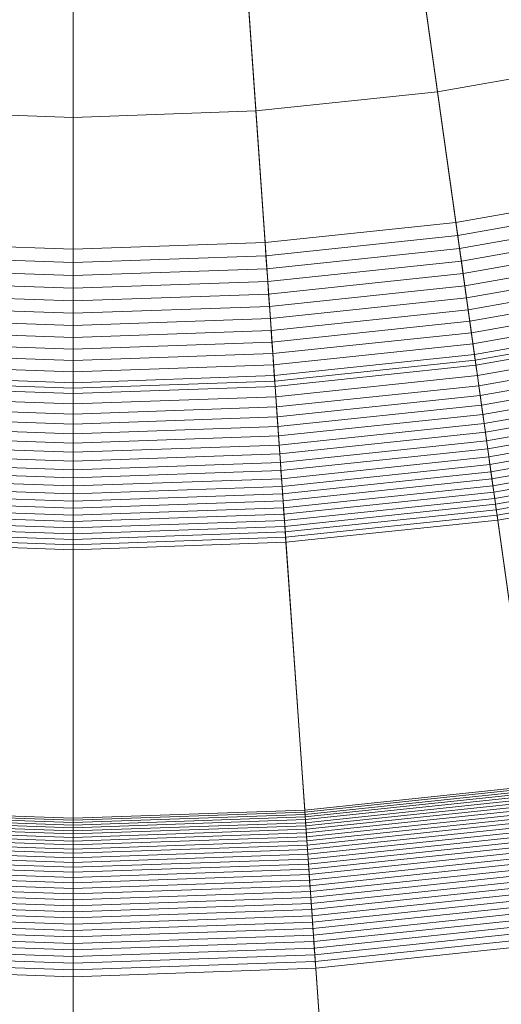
# Model space of a CAD drawing. Header units: millimetres. Extents: x -219 to 220, y -220 to 220.
# Tile 52 of 146: x 0 to 5, y -39 to -28. Entities that reach past the tile are written whole.
import ezdxf

# ---------------------------------------------------------------- set-up
doc = ezdxf.new("R2010")
doc.units = ezdxf.units.MM
doc.layers.add('LUCIDO_1', color=1, linetype='Continuous', lineweight=20, true_color=0xff0000)
doc.layers.add('Nessuna', color=7, linetype='Continuous', lineweight=9)

# ---------------------------------------------------------------- blocks, each defined once
blk = doc.blocks.new('Group-1')
at = {"layer": 'Nessuna', "color": 250, "linetype": 'Continuous', "lineweight": 20, "true_color": 0x444444, "transparency": 33554687}
for points in [[(0.392, -0.041, -69.941), (-16.565, -27.179, -69.941), (-14.631, -28.295, -69.941)], [(0.392, -0.041, -69.941), (-14.631, -28.295, -69.941), (-12.623, -29.275, -69.941)], [(0.392, -0.041, -69.941), (-12.623, -29.275, -69.941), (-10.552, -30.111, -69.941)], [(0.392, -0.041, -69.941), (-10.552, -30.111, -69.941), (-8.428, -30.801, -69.941)], [(0.392, -0.041, -69.941), (-8.428, -30.801, -69.941), (-6.261, -31.342, -69.941)], [(0.392, -0.041, -69.941), (-6.261, -31.342, -69.941), (-4.061, -31.73, -69.941)], [(0.392, -0.041, -69.941), (-4.061, -31.73, -69.941), (-1.84, -31.963, -69.941)], [(0.392, -0.041, -69.941), (-1.84, -31.963, -69.941), (0.392, -32.041, -69.941)], [(0.392, -0.041, -69.941), (0.392, -32.041, -69.941), (2.625, -31.963, -69.941)], [(0.392, -0.041, -69.941), (2.625, -31.963, -69.941), (4.846, -31.73, -69.941)], [(0.392, -0.041, -69.941), (4.846, -31.73, -69.941), (7.045, -31.342, -69.941)], [(0.392, -0.041, -69.941), (7.045, -31.342, -69.941), (9.213, -30.801, -69.941)], [(0.392, -0.041, -69.941), (9.213, -30.801, -69.941), (11.337, -30.111, -69.941)], [(0.392, -0.041, -69.941), (11.337, -30.111, -69.941), (13.408, -29.275, -69.941)], [(0.392, -0.041, -69.941), (13.408, -29.275, -69.941), (15.415, -28.295, -69.941)], [(0.392, -0.041, -69.941), (15.415, -28.295, -69.941), (17.35, -27.179, -69.941)], [(8.386, -27.918, -77.941), (6.422, -28.407, -77.941), (3.927, -16.67, -77.941), (5.078, -16.383, -77.941)], [(6.422, -28.407, -77.941), (4.428, -28.759, -77.941), (2.758, -16.876, -77.941), (3.927, -16.67, -77.941)], [(4.428, -28.759, -77.941), (2.415, -28.97, -77.941), (1.578, -17, -77.941), (2.758, -16.876, -77.941)], [(0.392, -29.041, -77.941), (-1.631, -28.97, -77.941), (-0.794, -17, -77.941), (0.392, -17.041, -77.941)], [(2.415, -28.97, -77.941), (0.392, -29.041, -77.941), (0.392, -17.041, -77.941), (1.578, -17, -77.941)], [(7.045, -31.342, -74.941), (4.846, -31.73, -74.941), (4.428, -28.759, -77.941), (6.422, -28.407, -77.941)], [(4.846, -31.73, -74.941), (2.625, -31.963, -74.941), (2.415, -28.97, -77.941), (4.428, -28.759, -77.941)], [(0.392, -32.041, -74.941), (-1.84, -31.963, -74.941), (-1.631, -28.97, -77.941), (0.392, -29.041, -77.941)], [(2.625, -31.963, -74.941), (0.392, -32.041, -74.941), (0.392, -29.041, -77.941), (2.415, -28.97, -77.941)], [(7.045, -31.342, -69.941), (4.846, -31.73, -69.941), (4.846, -31.73, -74.941), (7.045, -31.342, -74.941)], [(4.846, -31.73, -69.941), (2.625, -31.963, -69.941), (2.625, -31.963, -74.941), (4.846, -31.73, -74.941)], [(0.392, -32.041, -69.941), (-1.84, -31.963, -69.941), (-1.84, -31.963, -74.941), (0.392, -32.041, -74.941)], [(2.625, -31.963, -69.941), (0.392, -32.041, -69.941), (0.392, -32.041, -74.941), (2.625, -31.963, -74.941)]]:
    blk.add_3dface(points, dxfattribs=at)
at = {"layer": 'Nessuna', "color": 7, "linetype": 'Continuous', "lineweight": 9, "transparency": 33554687}
for points in [[(5.174, -22.539, -92.712), (3.593, -22.817, -92.712), (4.631, -30.204, -86.722), (6.725, -29.835, -86.722)], [(8.709, -39.167, -97.712), (5.959, -39.652, -97.712), (3.593, -22.817, -97.712), (5.174, -22.539, -97.712)], [(3.593, -22.817, -92.712), (1.997, -22.985, -92.712), (2.517, -30.426, -86.722), (4.631, -30.204, -86.722)], [(5.959, -39.652, -97.712), (3.183, -39.944, -97.712), (1.997, -22.985, -97.712), (3.593, -22.817, -97.712)], [(0.392, -40.041, -97.712), (-2.398, -39.944, -97.712), (-1.212, -22.985, -97.712), (0.392, -23.041, -97.712)], [(0.392, -23.041, -92.712), (-1.212, -22.985, -92.712), (-1.732, -30.426, -86.722), (0.392, -30.5, -86.722)], [(1.997, -22.985, -92.712), (0.392, -23.041, -92.712), (0.392, -30.5, -86.722), (2.517, -30.426, -86.722)], [(3.183, -39.944, -97.712), (0.392, -40.041, -97.712), (0.392, -23.041, -97.712), (1.997, -22.985, -97.712)], [(6.725, -29.835, -86.722), (4.631, -30.204, -86.722), (4.652, -30.349, -86.602), (6.756, -29.978, -86.602)], [(6.756, -29.978, -86.602), (4.652, -30.349, -86.602), (4.672, -30.492, -86.479), (6.786, -30.12, -86.479)], [(6.786, -30.12, -86.479), (4.672, -30.492, -86.479), (4.692, -30.633, -86.354), (6.815, -30.258, -86.354)], [(4.631, -30.204, -86.722), (2.517, -30.426, -86.722), (2.527, -30.573, -86.602), (4.652, -30.349, -86.602)], [(6.815, -30.258, -86.354), (4.692, -30.633, -86.354), (4.711, -30.771, -86.226), (6.844, -30.395, -86.226)], [(4.652, -30.349, -86.602), (2.527, -30.573, -86.602), (2.537, -30.717, -86.479), (4.672, -30.492, -86.479)], [(6.844, -30.395, -86.226), (4.711, -30.771, -86.226), (4.73, -30.907, -86.095), (6.873, -30.529, -86.095)], [(0.392, -30.5, -86.722), (-1.732, -30.426, -86.722), (-1.743, -30.573, -86.602), (0.392, -30.647, -86.602)], [(2.517, -30.426, -86.722), (0.392, -30.5, -86.722), (0.392, -30.647, -86.602), (2.527, -30.573, -86.602)], [(4.672, -30.492, -86.479), (2.537, -30.717, -86.479), (2.547, -30.858, -86.354), (4.692, -30.633, -86.354)], [(0.392, -30.647, -86.602), (-1.743, -30.573, -86.602), (-1.753, -30.717, -86.479), (0.392, -30.791, -86.479)], [(2.527, -30.573, -86.602), (0.392, -30.647, -86.602), (0.392, -30.791, -86.479), (2.537, -30.717, -86.479)], [(4.692, -30.633, -86.354), (2.547, -30.858, -86.354), (2.557, -30.998, -86.226), (4.711, -30.771, -86.226)], [(6.873, -30.529, -86.095), (4.73, -30.907, -86.095), (4.749, -31.04, -85.961), (6.901, -30.661, -85.961)], [(0.392, -30.791, -86.479), (-1.753, -30.717, -86.479), (-1.763, -30.858, -86.354), (0.392, -30.934, -86.354)], [(2.537, -30.717, -86.479), (0.392, -30.791, -86.479), (0.392, -30.934, -86.354), (2.547, -30.858, -86.354)], [(6.901, -30.661, -85.961), (4.749, -31.04, -85.961), (4.767, -31.171, -85.825), (6.928, -30.79, -85.825)], [(4.711, -30.771, -86.226), (2.557, -30.998, -86.226), (2.567, -31.134, -86.095), (4.73, -30.907, -86.095)], [(6.928, -30.79, -85.825), (4.767, -31.171, -85.825), (4.785, -31.299, -85.687), (6.955, -30.917, -85.687)], [(0.392, -30.934, -86.354), (-1.763, -30.858, -86.354), (-1.772, -30.998, -86.226), (0.392, -31.073, -86.226)], [(2.547, -30.858, -86.354), (0.392, -30.934, -86.354), (0.392, -31.073, -86.226), (2.557, -30.998, -86.226)], [(4.73, -30.907, -86.095), (2.567, -31.134, -86.095), (2.576, -31.269, -85.961), (4.749, -31.04, -85.961)], [(6.955, -30.917, -85.687), (4.785, -31.299, -85.687), (4.803, -31.425, -85.546), (6.982, -31.041, -85.546)], [(0.392, -31.073, -86.226), (-1.772, -30.998, -86.226), (-1.782, -31.134, -86.095), (0.392, -31.21, -86.095)], [(2.557, -30.998, -86.226), (0.392, -31.073, -86.226), (0.392, -31.21, -86.095), (2.567, -31.134, -86.095)], [(4.749, -31.04, -85.961), (2.576, -31.269, -85.961), (2.585, -31.401, -85.825), (4.767, -31.171, -85.825)], [(6.982, -31.041, -85.546), (4.803, -31.425, -85.546), (4.82, -31.548, -85.403), (7.007, -31.162, -85.403)], [(0.392, -31.21, -86.095), (-1.782, -31.134, -86.095), (-1.791, -31.269, -85.961), (0.392, -31.345, -85.961)], [(2.567, -31.134, -86.095), (0.392, -31.21, -86.095), (0.392, -31.345, -85.961), (2.576, -31.269, -85.961)], [(4.767, -31.171, -85.825), (2.585, -31.401, -85.825), (2.594, -31.53, -85.687), (4.785, -31.299, -85.687)], [(7.007, -31.162, -85.403), (4.82, -31.548, -85.403), (4.837, -31.668, -85.257), (7.033, -31.281, -85.257)], [(0.392, -31.345, -85.961), (-1.791, -31.269, -85.961), (-1.801, -31.401, -85.825), (0.392, -31.477, -85.825)], [(2.576, -31.269, -85.961), (0.392, -31.345, -85.961), (0.392, -31.477, -85.825), (2.585, -31.401, -85.825)], [(7.033, -31.281, -85.257), (4.837, -31.668, -85.257), (4.854, -31.786, -85.109), (7.057, -31.397, -85.109)], [(4.785, -31.299, -85.687), (2.594, -31.53, -85.687), (2.603, -31.656, -85.546), (4.803, -31.425, -85.546)], [(7.057, -31.397, -85.109), (4.854, -31.786, -85.109), (4.87, -31.901, -84.959), (7.081, -31.511, -84.959)], [(0.392, -31.477, -85.825), (-1.801, -31.401, -85.825), (-1.81, -31.53, -85.687), (0.392, -31.607, -85.687)], [(2.585, -31.401, -85.825), (0.392, -31.477, -85.825), (0.392, -31.607, -85.687), (2.594, -31.53, -85.687)], [(4.803, -31.425, -85.546), (2.603, -31.656, -85.546), (2.612, -31.78, -85.403), (4.82, -31.548, -85.403)], [(0.392, -31.607, -85.687), (-1.81, -31.53, -85.687), (-1.818, -31.656, -85.546), (0.392, -31.734, -85.546)], [(2.594, -31.53, -85.687), (0.392, -31.607, -85.687), (0.392, -31.734, -85.546), (2.603, -31.656, -85.546)], [(4.82, -31.548, -85.403), (2.612, -31.78, -85.403), (2.62, -31.901, -85.257), (4.837, -31.668, -85.257)], [(7.081, -31.511, -84.959), (4.87, -31.901, -84.959), (4.886, -32.012, -84.807), (7.105, -31.621, -84.807)], [(0.392, -31.734, -85.546), (-1.818, -31.656, -85.546), (-1.827, -31.78, -85.403), (0.392, -31.858, -85.403)], [(2.603, -31.656, -85.546), (0.392, -31.734, -85.546), (0.392, -31.858, -85.403), (2.612, -31.78, -85.403)], [(4.837, -31.668, -85.257), (2.62, -31.901, -85.257), (2.628, -32.02, -85.109), (4.854, -31.786, -85.109)], [(7.105, -31.621, -84.807), (4.886, -32.012, -84.807), (4.901, -32.121, -84.652), (7.128, -31.729, -84.652)], [(0.392, -31.858, -85.403), (-1.827, -31.78, -85.403), (-1.836, -31.901, -85.257), (0.392, -31.979, -85.257)], [(2.612, -31.78, -85.403), (0.392, -31.858, -85.403), (0.392, -31.979, -85.257), (2.62, -31.901, -85.257)], [(4.854, -31.786, -85.109), (2.628, -32.02, -85.109), (2.637, -32.135, -84.959), (4.87, -31.901, -84.959)], [(7.128, -31.729, -84.652), (4.901, -32.121, -84.652), (4.916, -32.227, -84.496), (7.15, -31.833, -84.496)], [(7.15, -31.833, -84.496), (4.916, -32.227, -84.496), (4.93, -32.331, -84.337), (7.172, -31.935, -84.337)], [(0.392, -31.979, -85.257), (-1.836, -31.901, -85.257), (-1.844, -32.02, -85.109), (0.392, -32.098, -85.109)], [(2.62, -31.901, -85.257), (0.392, -31.979, -85.257), (0.392, -32.098, -85.109), (2.628, -32.02, -85.109)], [(4.87, -31.901, -84.959), (2.637, -32.135, -84.959), (2.644, -32.248, -84.807), (4.886, -32.012, -84.807)], [(7.172, -31.935, -84.337), (4.93, -32.331, -84.337), (4.944, -32.431, -84.177), (7.193, -32.034, -84.177)], [(0.392, -32.098, -85.109), (-1.844, -32.02, -85.109), (-1.852, -32.135, -84.959), (0.392, -32.214, -84.959)], [(2.628, -32.02, -85.109), (0.392, -32.098, -85.109), (0.392, -32.214, -84.959), (2.637, -32.135, -84.959)], [(4.886, -32.012, -84.807), (2.644, -32.248, -84.807), (2.652, -32.358, -84.652), (4.901, -32.121, -84.652)], [(7.193, -32.034, -84.177), (4.944, -32.431, -84.177), (4.958, -32.528, -84.015), (7.213, -32.13, -84.015)], [(0.392, -32.214, -84.959), (-1.852, -32.135, -84.959), (-1.86, -32.248, -84.807), (0.392, -32.327, -84.807)], [(2.637, -32.135, -84.959), (0.392, -32.214, -84.959), (0.392, -32.327, -84.807), (2.644, -32.248, -84.807)], [(4.901, -32.121, -84.652), (2.652, -32.358, -84.652), (2.66, -32.465, -84.496), (4.916, -32.227, -84.496)], [(7.213, -32.13, -84.015), (4.958, -32.528, -84.015), (4.971, -32.622, -83.851), (7.233, -32.223, -83.851)], [(0.392, -32.327, -84.807), (-1.86, -32.248, -84.807), (-1.867, -32.358, -84.652), (0.392, -32.437, -84.652)], [(2.644, -32.248, -84.807), (0.392, -32.327, -84.807), (0.392, -32.437, -84.652), (2.652, -32.358, -84.652)], [(4.916, -32.227, -84.496), (2.66, -32.465, -84.496), (2.667, -32.568, -84.337), (4.93, -32.331, -84.337)], [(7.233, -32.223, -83.851), (4.971, -32.622, -83.851), (4.984, -32.713, -83.685), (7.252, -32.313, -83.685)], [(0.392, -32.437, -84.652), (-1.867, -32.358, -84.652), (-1.875, -32.465, -84.496), (0.392, -32.544, -84.496)], [(2.652, -32.358, -84.652), (0.392, -32.437, -84.652), (0.392, -32.544, -84.496), (2.66, -32.465, -84.496)], [(4.93, -32.331, -84.337), (2.667, -32.568, -84.337), (2.674, -32.669, -84.177), (4.944, -32.431, -84.177)], [(7.252, -32.313, -83.685), (4.984, -32.713, -83.685), (4.996, -32.8, -83.517), (7.27, -32.4, -83.517)], [(0.392, -32.544, -84.496), (-1.875, -32.465, -84.496), (-1.882, -32.568, -84.337), (0.392, -32.648, -84.337)], [(2.66, -32.465, -84.496), (0.392, -32.544, -84.496), (0.392, -32.648, -84.337), (2.667, -32.568, -84.337)], [(4.944, -32.431, -84.177), (2.674, -32.669, -84.177), (2.681, -32.767, -84.015), (4.958, -32.528, -84.015)], [(7.27, -32.4, -83.517), (4.996, -32.8, -83.517), (5.008, -32.885, -83.348), (7.288, -32.483, -83.348)], [(7.288, -32.483, -83.348), (5.008, -32.885, -83.348), (5.02, -32.967, -83.177), (7.305, -32.564, -83.177)], [(0.392, -32.648, -84.337), (-1.882, -32.568, -84.337), (-1.889, -32.669, -84.177), (0.392, -32.749, -84.177)], [(2.667, -32.568, -84.337), (0.392, -32.648, -84.337), (0.392, -32.749, -84.177), (2.674, -32.669, -84.177)], [(4.958, -32.528, -84.015), (2.681, -32.767, -84.015), (2.687, -32.862, -83.851), (4.971, -32.622, -83.851)], [(7.305, -32.564, -83.177), (5.02, -32.967, -83.177), (5.031, -33.045, -83.005), (7.322, -32.641, -83.005)], [(0.392, -32.749, -84.177), (-1.889, -32.669, -84.177), (-1.896, -32.767, -84.015), (0.392, -32.847, -84.015)], [(2.674, -32.669, -84.177), (0.392, -32.749, -84.177), (0.392, -32.847, -84.015), (2.681, -32.767, -84.015)], [(4.971, -32.622, -83.851), (2.687, -32.862, -83.851), (2.694, -32.953, -83.685), (4.984, -32.713, -83.685)], [(7.322, -32.641, -83.005), (5.031, -33.045, -83.005), (5.041, -33.12, -82.831), (7.337, -32.715, -82.831)], [(0.392, -32.847, -84.015), (-1.896, -32.767, -84.015), (-1.903, -32.862, -83.851), (0.392, -32.942, -83.851)], [(2.681, -32.767, -84.015), (0.392, -32.847, -84.015), (0.392, -32.942, -83.851), (2.687, -32.862, -83.851)], [(4.984, -32.713, -83.685), (2.694, -32.953, -83.685), (2.7, -33.042, -83.517), (4.996, -32.8, -83.517)], [(4.996, -32.8, -83.517), (2.7, -33.042, -83.517), (2.706, -33.127, -83.348), (5.008, -32.885, -83.348)], [(7.337, -32.715, -82.831), (5.041, -33.12, -82.831), (5.051, -33.191, -82.656), (7.352, -32.786, -82.656)], [(7.352, -32.786, -82.656), (5.051, -33.191, -82.656), (5.061, -33.26, -82.479), (7.367, -32.853, -82.479)], [(0.392, -32.942, -83.851), (-1.903, -32.862, -83.851), (-1.909, -32.953, -83.685), (0.392, -33.034, -83.685)], [(2.687, -32.862, -83.851), (0.392, -32.942, -83.851), (0.392, -33.034, -83.685), (2.694, -32.953, -83.685)], [(5.008, -32.885, -83.348), (2.706, -33.127, -83.348), (2.712, -33.209, -83.177), (5.02, -32.967, -83.177)], [(7.367, -32.853, -82.479), (5.061, -33.26, -82.479), (5.07, -33.325, -82.301), (7.38, -32.917, -82.301)], [(7.38, -32.917, -82.301), (5.07, -33.325, -82.301), (5.079, -33.387, -82.122), (7.393, -32.978, -82.122)], [(0.392, -33.034, -83.685), (-1.909, -32.953, -83.685), (-1.915, -33.042, -83.517), (0.392, -33.122, -83.517)], [(2.694, -32.953, -83.685), (0.392, -33.034, -83.685), (0.392, -33.122, -83.517), (2.7, -33.042, -83.517)], [(5.02, -32.967, -83.177), (2.712, -33.209, -83.177), (2.717, -33.288, -83.005), (5.031, -33.045, -83.005)], [(7.393, -32.978, -82.122), (5.079, -33.387, -82.122), (5.087, -33.445, -81.942), (7.406, -33.036, -81.942)], [(0.392, -33.208, -83.348), (-1.921, -33.127, -83.348), (-1.927, -33.209, -83.177), (0.392, -33.29, -83.177)], [(0.392, -33.122, -83.517), (-1.915, -33.042, -83.517), (-1.921, -33.127, -83.348), (0.392, -33.208, -83.348)], [(2.7, -33.042, -83.517), (0.392, -33.122, -83.517), (0.392, -33.208, -83.348), (2.706, -33.127, -83.348)], [(2.706, -33.127, -83.348), (0.392, -33.208, -83.348), (0.392, -33.29, -83.177), (2.712, -33.209, -83.177)], [(5.031, -33.045, -83.005), (2.717, -33.288, -83.005), (2.722, -33.363, -82.831), (5.041, -33.12, -82.831)], [(5.041, -33.12, -82.831), (2.722, -33.363, -82.831), (2.727, -33.436, -82.656), (5.051, -33.191, -82.656)], [(7.406, -33.036, -81.942), (5.087, -33.445, -81.942), (5.095, -33.5, -81.761), (7.417, -33.09, -81.761)], [(7.417, -33.09, -81.761), (5.095, -33.5, -81.761), (5.508, -36.443, -71.709), (8.035, -35.997, -71.709)], [(0.392, -33.29, -83.177), (-1.927, -33.209, -83.177), (-1.933, -33.288, -83.005), (0.392, -33.369, -83.005)], [(2.712, -33.209, -83.177), (0.392, -33.29, -83.177), (0.392, -33.369, -83.005), (2.717, -33.288, -83.005)], [(5.051, -33.191, -82.656), (2.727, -33.436, -82.656), (2.732, -33.505, -82.479), (5.061, -33.26, -82.479)], [(0.392, -33.369, -83.005), (-1.933, -33.288, -83.005), (-1.938, -33.363, -82.831), (0.392, -33.445, -82.831)], [(2.717, -33.288, -83.005), (0.392, -33.369, -83.005), (0.392, -33.445, -82.831), (2.722, -33.363, -82.831)], [(5.061, -33.26, -82.479), (2.732, -33.505, -82.479), (2.737, -33.57, -82.301), (5.07, -33.325, -82.301)], [(5.07, -33.325, -82.301), (2.737, -33.57, -82.301), (2.741, -33.632, -82.122), (5.079, -33.387, -82.122)], [(0.392, -33.517, -82.656), (-1.943, -33.436, -82.656), (-1.948, -33.505, -82.479), (0.392, -33.586, -82.479)], [(0.392, -33.445, -82.831), (-1.938, -33.363, -82.831), (-1.943, -33.436, -82.656), (0.392, -33.517, -82.656)], [(2.722, -33.363, -82.831), (0.392, -33.445, -82.831), (0.392, -33.517, -82.656), (2.727, -33.436, -82.656)], [(2.727, -33.436, -82.656), (0.392, -33.517, -82.656), (0.392, -33.586, -82.479), (2.732, -33.505, -82.479)], [(5.079, -33.387, -82.122), (2.741, -33.632, -82.122), (2.745, -33.691, -81.942), (5.087, -33.445, -81.942)], [(5.087, -33.445, -81.942), (2.745, -33.691, -81.942), (2.749, -33.746, -81.761), (5.095, -33.5, -81.761)], [(0.392, -33.652, -82.301), (-1.952, -33.57, -82.301), (-1.957, -33.632, -82.122), (0.392, -33.714, -82.122)], [(0.392, -33.586, -82.479), (-1.948, -33.505, -82.479), (-1.952, -33.57, -82.301), (0.392, -33.652, -82.301)], [(2.732, -33.505, -82.479), (0.392, -33.586, -82.479), (0.392, -33.652, -82.301), (2.737, -33.57, -82.301)], [(2.737, -33.57, -82.301), (0.392, -33.652, -82.301), (0.392, -33.714, -82.122), (2.741, -33.632, -82.122)], [(5.095, -33.5, -81.761), (2.749, -33.746, -81.761), (2.957, -36.711, -71.709), (5.508, -36.443, -71.709)], [(0.392, -33.714, -82.122), (-1.957, -33.632, -82.122), (-1.961, -33.691, -81.942), (0.392, -33.773, -81.942)], [(2.741, -33.632, -82.122), (0.392, -33.714, -82.122), (0.392, -33.773, -81.942), (2.745, -33.691, -81.942)], [(0.392, -33.829, -81.761), (-1.965, -33.746, -81.761), (-2.172, -36.711, -71.709), (0.392, -36.801, -71.709)], [(0.392, -33.773, -81.942), (-1.961, -33.691, -81.942), (-1.965, -33.746, -81.761), (0.392, -33.829, -81.761)], [(2.745, -33.691, -81.942), (0.392, -33.773, -81.942), (0.392, -33.829, -81.761), (2.749, -33.746, -81.761)], [(2.749, -33.746, -81.761), (0.392, -33.829, -81.761), (0.392, -36.801, -71.709), (2.957, -36.711, -71.709)], [(5.508, -36.443, -71.709), (2.957, -36.711, -71.709), (2.958, -36.734, -71.637), (5.511, -36.465, -71.637)], [(5.511, -36.465, -71.637), (2.958, -36.734, -71.637), (2.96, -36.759, -71.566), (5.515, -36.491, -71.566)], [(5.515, -36.491, -71.566), (2.96, -36.759, -71.566), (2.962, -36.787, -71.497), (5.519, -36.518, -71.497)], [(5.519, -36.518, -71.497), (2.962, -36.787, -71.497), (2.964, -36.817, -71.428), (5.523, -36.548, -71.428)], [(5.523, -36.548, -71.428), (2.964, -36.817, -71.428), (2.966, -36.851, -71.361), (5.528, -36.581, -71.361)], [(5.528, -36.581, -71.361), (2.966, -36.851, -71.361), (2.969, -36.886, -71.294), (5.533, -36.617, -71.294)], [(5.533, -36.617, -71.294), (2.969, -36.886, -71.294), (2.971, -36.924, -71.23), (5.538, -36.654, -71.23)], [(0.392, -36.823, -71.637), (-2.173, -36.734, -71.637), (-2.175, -36.759, -71.566), (0.392, -36.849, -71.566)], [(0.392, -36.801, -71.709), (-2.172, -36.711, -71.709), (-2.173, -36.734, -71.637), (0.392, -36.823, -71.637)], [(2.957, -36.711, -71.709), (0.392, -36.801, -71.709), (0.392, -36.823, -71.637), (2.958, -36.734, -71.637)], [(2.958, -36.734, -71.637), (0.392, -36.823, -71.637), (0.392, -36.849, -71.566), (2.96, -36.759, -71.566)], [(5.538, -36.654, -71.23), (2.971, -36.924, -71.23), (2.974, -36.964, -71.166), (5.544, -36.694, -71.166)], [(5.544, -36.694, -71.166), (2.974, -36.964, -71.166), (2.977, -37.007, -71.105), (5.55, -36.737, -71.105)], [(5.55, -36.737, -71.105), (2.977, -37.007, -71.105), (2.98, -37.052, -71.044), (5.556, -36.782, -71.044)], [(0.392, -36.94, -71.361), (-2.182, -36.851, -71.361), (-2.184, -36.886, -71.294), (0.392, -36.976, -71.294)], [(0.392, -36.907, -71.428), (-2.179, -36.817, -71.428), (-2.182, -36.851, -71.361), (0.392, -36.94, -71.361)], [(0.392, -36.877, -71.497), (-2.177, -36.787, -71.497), (-2.179, -36.817, -71.428), (0.392, -36.907, -71.428)], [(0.392, -36.849, -71.566), (-2.175, -36.759, -71.566), (-2.177, -36.787, -71.497), (0.392, -36.877, -71.497)], [(2.96, -36.759, -71.566), (0.392, -36.849, -71.566), (0.392, -36.877, -71.497), (2.962, -36.787, -71.497)], [(2.962, -36.787, -71.497), (0.392, -36.877, -71.497), (0.392, -36.907, -71.428), (2.964, -36.817, -71.428)], [(2.964, -36.817, -71.428), (0.392, -36.907, -71.428), (0.392, -36.94, -71.361), (2.966, -36.851, -71.361)], [(2.966, -36.851, -71.361), (0.392, -36.94, -71.361), (0.392, -36.976, -71.294), (2.969, -36.886, -71.294)], [(5.556, -36.782, -71.044), (2.98, -37.052, -71.044), (2.984, -37.1, -70.986), (5.562, -36.828, -70.986)], [(5.562, -36.828, -70.986), (2.984, -37.1, -70.986), (2.987, -37.149, -70.93), (5.569, -36.878, -70.93)], [(0.392, -37.014, -71.23), (-2.187, -36.924, -71.23), (-2.19, -36.964, -71.166), (0.392, -37.055, -71.166)], [(0.392, -36.976, -71.294), (-2.184, -36.886, -71.294), (-2.187, -36.924, -71.23), (0.392, -37.014, -71.23)], [(2.969, -36.886, -71.294), (0.392, -36.976, -71.294), (0.392, -37.014, -71.23), (2.971, -36.924, -71.23)], [(2.971, -36.924, -71.23), (0.392, -37.014, -71.23), (0.392, -37.055, -71.166), (2.974, -36.964, -71.166)], [(5.569, -36.878, -70.93), (2.987, -37.149, -70.93), (2.991, -37.2, -70.875), (5.577, -36.929, -70.875)], [(5.577, -36.929, -70.875), (2.991, -37.2, -70.875), (2.994, -37.254, -70.822), (5.584, -36.982, -70.822)], [(0.392, -37.143, -71.044), (-2.196, -37.052, -71.044), (-2.199, -37.1, -70.986), (0.392, -37.19, -70.986)], [(0.392, -37.098, -71.105), (-2.193, -37.007, -71.105), (-2.196, -37.052, -71.044), (0.392, -37.143, -71.044)], [(0.392, -37.055, -71.166), (-2.19, -36.964, -71.166), (-2.193, -37.007, -71.105), (0.392, -37.098, -71.105)], [(2.974, -36.964, -71.166), (0.392, -37.055, -71.166), (0.392, -37.098, -71.105), (2.977, -37.007, -71.105)], [(2.977, -37.007, -71.105), (0.392, -37.098, -71.105), (0.392, -37.143, -71.044), (2.98, -37.052, -71.044)], [(2.98, -37.052, -71.044), (0.392, -37.143, -71.044), (0.392, -37.19, -70.986), (2.984, -37.1, -70.986)], [(5.584, -36.982, -70.822), (2.994, -37.254, -70.822), (2.998, -37.309, -70.772), (5.592, -37.037, -70.772)], [(5.592, -37.037, -70.772), (2.998, -37.309, -70.772), (3.002, -37.367, -70.723), (5.6, -37.094, -70.723)], [(0.392, -37.24, -70.93), (-2.203, -37.149, -70.93), (-2.206, -37.2, -70.875), (0.392, -37.291, -70.875)], [(0.392, -37.19, -70.986), (-2.199, -37.1, -70.986), (-2.203, -37.149, -70.93), (0.392, -37.24, -70.93)], [(2.984, -37.1, -70.986), (0.392, -37.19, -70.986), (0.392, -37.24, -70.93), (2.987, -37.149, -70.93)], [(2.987, -37.149, -70.93), (0.392, -37.24, -70.93), (0.392, -37.291, -70.875), (2.991, -37.2, -70.875)], [(5.6, -37.094, -70.723), (3.002, -37.367, -70.723), (3.007, -37.426, -70.677), (5.608, -37.152, -70.677)], [(5.608, -37.152, -70.677), (3.007, -37.426, -70.677), (3.011, -37.486, -70.633), (5.616, -37.213, -70.633)], [(0.392, -37.345, -70.822), (-2.21, -37.254, -70.822), (-2.214, -37.309, -70.772), (0.392, -37.4, -70.772)], [(0.392, -37.291, -70.875), (-2.206, -37.2, -70.875), (-2.21, -37.254, -70.822), (0.392, -37.345, -70.822)], [(2.991, -37.2, -70.875), (0.392, -37.291, -70.875), (0.392, -37.345, -70.822), (2.994, -37.254, -70.822)], [(2.994, -37.254, -70.822), (0.392, -37.345, -70.822), (0.392, -37.4, -70.772), (2.998, -37.309, -70.772)], [(5.616, -37.213, -70.633), (3.011, -37.486, -70.633), (3.015, -37.549, -70.591), (5.625, -37.275, -70.591)], [(5.625, -37.275, -70.591), (3.015, -37.549, -70.591), (3.02, -37.613, -70.552), (5.634, -37.338, -70.552)], [(0.392, -37.458, -70.723), (-2.218, -37.367, -70.723), (-2.222, -37.426, -70.677), (0.392, -37.517, -70.677)], [(0.392, -37.4, -70.772), (-2.214, -37.309, -70.772), (-2.218, -37.367, -70.723), (0.392, -37.458, -70.723)], [(2.998, -37.309, -70.772), (0.392, -37.4, -70.772), (0.392, -37.458, -70.723), (3.002, -37.367, -70.723)], [(3.002, -37.367, -70.723), (0.392, -37.458, -70.723), (0.392, -37.517, -70.677), (3.007, -37.426, -70.677)], [(5.634, -37.338, -70.552), (3.02, -37.613, -70.552), (3.024, -37.678, -70.515), (5.643, -37.403, -70.515)], [(0.392, -37.578, -70.633), (-2.226, -37.486, -70.633), (-2.23, -37.549, -70.591), (0.392, -37.64, -70.591)], [(0.392, -37.517, -70.677), (-2.222, -37.426, -70.677), (-2.226, -37.486, -70.633), (0.392, -37.578, -70.633)], [(3.007, -37.426, -70.677), (0.392, -37.517, -70.677), (0.392, -37.578, -70.633), (3.011, -37.486, -70.633)], [(3.011, -37.486, -70.633), (0.392, -37.578, -70.633), (0.392, -37.64, -70.591), (3.015, -37.549, -70.591)], [(5.643, -37.403, -70.515), (3.024, -37.678, -70.515), (3.029, -37.745, -70.481), (5.652, -37.469, -70.481)], [(5.652, -37.469, -70.481), (3.029, -37.745, -70.481), (3.034, -37.813, -70.449), (5.662, -37.536, -70.449)], [(0.392, -37.705, -70.552), (-2.235, -37.613, -70.552), (-2.24, -37.678, -70.515), (0.392, -37.77, -70.515)], [(0.392, -37.64, -70.591), (-2.23, -37.549, -70.591), (-2.235, -37.613, -70.552), (0.392, -37.705, -70.552)], [(3.015, -37.549, -70.591), (0.392, -37.64, -70.591), (0.392, -37.705, -70.552), (3.02, -37.613, -70.552)], [(3.02, -37.613, -70.552), (0.392, -37.705, -70.552), (0.392, -37.77, -70.515), (3.024, -37.678, -70.515)], [(5.662, -37.536, -70.449), (3.034, -37.813, -70.449), (3.038, -37.882, -70.42), (5.672, -37.605, -70.42)], [(5.672, -37.605, -70.42), (3.038, -37.882, -70.42), (3.043, -37.952, -70.393), (5.681, -37.674, -70.393)], [(0.392, -37.77, -70.515), (-2.24, -37.678, -70.515), (-2.244, -37.745, -70.481), (0.392, -37.837, -70.481)], [(3.024, -37.678, -70.515), (0.392, -37.77, -70.515), (0.392, -37.837, -70.481), (3.029, -37.745, -70.481)], [(5.681, -37.674, -70.393), (3.043, -37.952, -70.393), (3.048, -38.023, -70.369), (5.691, -37.745, -70.369)], [(0.392, -37.905, -70.449), (-2.249, -37.813, -70.449), (-2.254, -37.882, -70.42), (0.392, -37.974, -70.42)], [(0.392, -37.837, -70.481), (-2.244, -37.745, -70.481), (-2.249, -37.813, -70.449), (0.392, -37.905, -70.449)], [(3.029, -37.745, -70.481), (0.392, -37.837, -70.481), (0.392, -37.905, -70.449), (3.034, -37.813, -70.449)], [(3.034, -37.813, -70.449), (0.392, -37.905, -70.449), (0.392, -37.974, -70.42), (3.038, -37.882, -70.42)], [(5.691, -37.745, -70.369), (3.048, -38.023, -70.369), (3.053, -38.095, -70.348), (5.701, -37.816, -70.348)], [(5.701, -37.816, -70.348), (3.053, -38.095, -70.348), (3.058, -38.167, -70.329), (5.711, -37.888, -70.329)], [(0.392, -37.974, -70.42), (-2.254, -37.882, -70.42), (-2.259, -37.952, -70.393), (0.392, -38.044, -70.393)], [(3.038, -37.882, -70.42), (0.392, -37.974, -70.42), (0.392, -38.044, -70.393), (3.043, -37.952, -70.393)], [(5.711, -37.888, -70.329), (3.058, -38.167, -70.329), (3.063, -38.241, -70.313), (5.722, -37.961, -70.313)], [(0.392, -38.116, -70.369), (-2.264, -38.023, -70.369), (-2.269, -38.095, -70.348), (0.392, -38.188, -70.348)], [(0.392, -38.044, -70.393), (-2.259, -37.952, -70.393), (-2.264, -38.023, -70.369), (0.392, -38.116, -70.369)], [(3.043, -37.952, -70.393), (0.392, -38.044, -70.393), (0.392, -38.116, -70.369), (3.048, -38.023, -70.369)], [(3.048, -38.023, -70.369), (0.392, -38.116, -70.369), (0.392, -38.188, -70.348), (3.053, -38.095, -70.348)], [(5.722, -37.961, -70.313), (3.063, -38.241, -70.313), (3.069, -38.314, -70.3), (5.732, -38.034, -70.3)], [(5.732, -38.034, -70.3), (3.069, -38.314, -70.3), (3.074, -38.389, -70.29), (5.742, -38.108, -70.29)], [(0.392, -38.188, -70.348), (-2.269, -38.095, -70.348), (-2.274, -38.167, -70.329), (0.392, -38.26, -70.329)], [(3.053, -38.095, -70.348), (0.392, -38.188, -70.348), (0.392, -38.26, -70.329), (3.058, -38.167, -70.329)], [(5.742, -38.108, -70.29), (3.074, -38.389, -70.29), (3.079, -38.463, -70.282), (5.753, -38.182, -70.282)], [(0.392, -38.334, -70.313), (-2.279, -38.241, -70.313), (-2.284, -38.314, -70.3), (0.392, -38.408, -70.3)], [(0.392, -38.26, -70.329), (-2.274, -38.167, -70.329), (-2.279, -38.241, -70.313), (0.392, -38.334, -70.313)], [(3.058, -38.167, -70.329), (0.392, -38.26, -70.329), (0.392, -38.334, -70.313), (3.063, -38.241, -70.313)], [(3.063, -38.241, -70.313), (0.392, -38.334, -70.313), (0.392, -38.408, -70.3), (3.069, -38.314, -70.3)], [(5.753, -38.182, -70.282), (3.079, -38.463, -70.282), (3.957, -51.017, -69.262), (7.504, -50.644, -69.262)], [(0.392, -38.408, -70.3), (-2.284, -38.314, -70.3), (-2.289, -38.389, -70.29), (0.392, -38.482, -70.29)], [(3.069, -38.314, -70.3), (0.392, -38.408, -70.3), (0.392, -38.482, -70.29), (3.074, -38.389, -70.29)], [(0.392, -38.557, -70.282), (-2.294, -38.463, -70.282), (-3.172, -51.017, -69.262), (0.392, -51.141, -69.262)], [(0.392, -38.482, -70.29), (-2.289, -38.389, -70.29), (-2.294, -38.463, -70.282), (0.392, -38.557, -70.282)], [(3.074, -38.389, -70.29), (0.392, -38.482, -70.29), (0.392, -38.557, -70.282), (3.079, -38.463, -70.282)], [(3.079, -38.463, -70.282), (0.392, -38.557, -70.282), (0.392, -51.141, -69.262), (3.957, -51.017, -69.262)]]:
    blk.add_3dface(points, dxfattribs=at)

msp = doc.modelspace()

# ---------------------------------------------------------------- block references
at = {"layer": 'LUCIDO_1', "color": 7, "transparency": 33554687}
msp.add_blockref('Group-1', (0, 0), dxfattribs=at)

doc.saveas('drawing.dxf')
